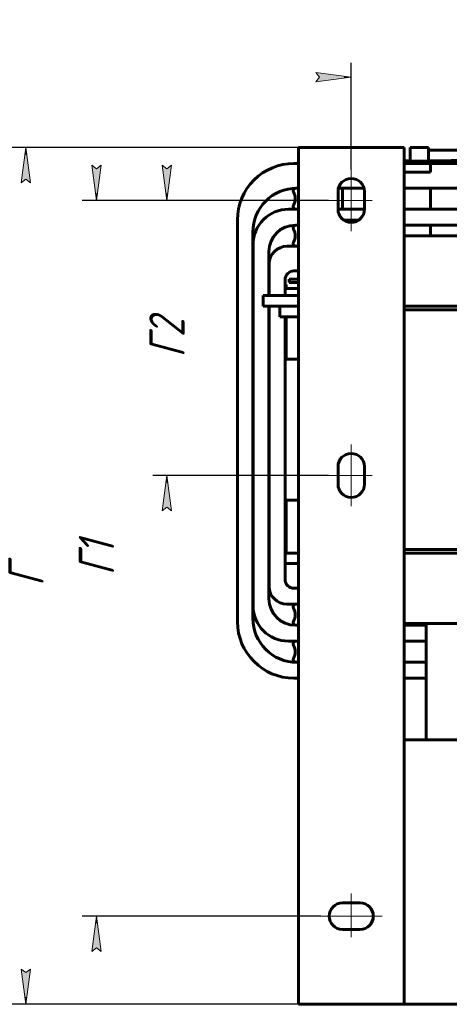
# Model space of a CAD drawing. Header units: millimetres. Extents: x 0 to 420, y 0 to 594.
# Tile 11 of 15: x 143 to 204, y 364 to 504. Entities that reach past the tile are written whole.
import ezdxf

# ---------------------------------------------------------------- set-up
doc = ezdxf.new("R2010")
doc.units = ezdxf.units.MM
for name, pattern in [('K5LT_AXLED', [19.5, 15, -1.5, 1.5, -1.5]), ('K5LT_BASIC', [0]), ('K5LT_THIN', [0])]:
    doc.linetypes.add(name, pattern=pattern)
doc.layers.add('Системный слой', color=7, linetype='Continuous')
doc.styles.add('KDIMTEXTSTYLE', font='GOST_AU.SHX', dxfattribs={"width": 0.96, "oblique": 15, "height": 5})
doc.dimstyles.new('KDIMSTYLE (0.25)', dxfattribs={"dimtxt": 5, "dimasz": 1, "dimexe": 2, "dimexo": 0, "dimgap": 1, "dimtad": 1, "dimlfac": 4, "dimtxsty": 'KDIMTEXTSTYLE', "dimsah": 1, "dimcen": 0, "dimdle": 1, "dimadec": 0, "dimazin": 0, "dimtfac": 0.667, "dimtmove": 0, "dimatfit": 3, "dimfxl": 1, "dimtvp": 1, "dimtolj": 1, "dimtzin": 0, "dimarcsym": 0})

# ---------------------------------------------------------------- blocks, each defined once
blk = doc.blocks.new('U108')
at = {"layer": 'Системный слой', "color": 150, "linetype": 'K5LT_BASIC', "lineweight": 60, "true_color": 0x0080ff}
for p, q in [((178.1167447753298, 465.7690595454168), (178.0792447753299, 465.7690595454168)), ((182.1167447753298, 465.7690595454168), (180.3667447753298, 465.7690595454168))]:
    blk.add_line(p, q, dxfattribs=at)
blk = doc.blocks.new('U115')
at = {"layer": 'Системный слой', "color": 150, "linetype": 'K5LT_BASIC', "lineweight": 60, "true_color": 0x0080ff}
for p, q in [((201.2038648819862, 483.894464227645), (201.2596012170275, 483.8945727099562)), ((201.2596012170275, 483.8945727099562), (201.2874588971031, 483.8946254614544)), ((201.2874588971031, 483.8946254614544), (201.3015017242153, 483.8946519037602)), ((201.3015017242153, 483.8946519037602), (201.3186316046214, 483.894684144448)), ((201.3186316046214, 483.894684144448), (201.3411215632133, 483.8947266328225)), ((201.3411215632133, 483.8947266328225), (201.3614828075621, 483.8947654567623)), ((201.3614828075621, 483.8947654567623), (201.3919414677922, 483.8948246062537)), ((201.3919414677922, 483.8948246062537), (201.4374843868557, 483.8949167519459)), ((201.4374843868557, 483.8949167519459), (201.505406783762, 483.8950668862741)), ((201.505406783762, 483.8950668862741), (201.555494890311, 483.8951914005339)), ((201.555494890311, 483.8951914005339), (201.5644374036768, 483.8952149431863)), ((201.5644374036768, 483.8952149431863), (201.5808830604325, 483.8952589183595)), ((201.5808830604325, 483.8952589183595), (201.6136865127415, 483.8953492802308)), ((201.6136865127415, 483.8953492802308), (201.6789259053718, 483.8955396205)), ((201.6789259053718, 483.8955396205), (201.8078061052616, 483.895958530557)), ((201.8078061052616, 483.895958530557), (201.9295385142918, 483.8964091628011)), ((201.9295385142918, 483.8964091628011), (201.9380385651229, 483.8964427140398)), ((201.9380385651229, 483.8964427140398), (201.9539830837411, 483.8965064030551)), ((201.9539830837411, 483.8965064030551), (201.9857356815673, 483.8966361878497)), ((201.9857356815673, 483.8966361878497), (202.0486832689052, 483.8969053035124)), ((202.0486832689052, 483.8969053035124), (202.1722532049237, 483.897481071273)), ((202.1722532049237, 483.897481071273), (202.2776892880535, 483.8980249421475)), ((202.2776892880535, 483.8980249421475), (202.2855952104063, 483.8980677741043)), ((202.2855952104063, 483.8980677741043), (202.300448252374, 483.8981490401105)), ((202.300448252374, 483.8981490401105), (202.3299886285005, 483.8983137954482)), ((202.3299886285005, 483.8983137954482), (202.3883938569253, 483.8986521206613)), ((202.3883938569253, 483.8986521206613), (202.5024006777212, 483.8993633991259)), ((202.5024006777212, 483.8993633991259), (202.606554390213, 483.9000771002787)), ((202.606554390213, 483.9000771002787), (202.6137281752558, 483.9001286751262)), ((202.6137281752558, 483.9001286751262), (202.6273227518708, 483.9002273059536)), ((202.6273227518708, 483.9002273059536), (202.6543119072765, 483.9004266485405)), ((202.6543119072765, 483.9004266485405), (202.7074719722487, 483.900833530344)), ((202.7074719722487, 483.900833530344), (202.8103730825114, 483.9016790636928)), ((202.8103730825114, 483.9016790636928), (202.9038386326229, 483.9025215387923)), ((202.9038386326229, 483.9025215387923), (202.9101204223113, 483.9025810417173)), ((202.9101204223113, 483.9025810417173), (202.9199184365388, 483.902674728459)), ((202.9199184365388, 483.902674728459), (202.9393601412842, 483.9028633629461)), ((202.9393601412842, 483.9028633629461), (202.9673929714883, 483.9031400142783)), ((202.9673929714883, 483.9031400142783), (202.9734954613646, 483.9032006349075)), ((202.9734954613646, 483.9032006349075), (202.9795884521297, 483.9032611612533)), ((202.9795884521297, 483.9032611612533), (202.9856817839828, 483.9033216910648)), ((202.9856817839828, 483.9033216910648), (202.9917850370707, 483.9033823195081)), ((202.9917850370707, 483.9033823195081), (202.9978891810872, 483.903442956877)), ((202.9978891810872, 483.903442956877), (203.0051300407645, 483.9035148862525)), ((203.0051300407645, 483.9035148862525), (203.011744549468, 483.9035805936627)), ((203.011744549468, 483.9035805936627), (203.0178351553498, 483.9036410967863)), ((203.0178351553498, 483.9036410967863), (203.0239259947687, 483.9037016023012)), ((203.0239259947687, 483.9037016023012), (203.0300191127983, 483.9037621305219)), ((203.0300191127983, 483.9037621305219), (203.0370704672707, 483.9038321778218)), ((203.0370704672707, 483.9038321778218), (203.0431735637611, 483.9038928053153)), ((203.0431735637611, 483.9038928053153), (203.0492744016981, 483.9039534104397)), ((203.0492744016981, 483.9039534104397), (203.0595024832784, 483.9040550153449)), ((203.0595024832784, 483.9040550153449), (203.0792585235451, 483.9042512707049)), ((203.0792585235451, 483.9042512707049), (203.0892052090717, 483.9043500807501)), ((203.0892052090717, 483.9043500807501), (203.1013234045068, 483.9044704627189)), ((203.1013234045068, 483.9044704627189), (203.1172556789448, 483.9046287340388)), ((203.1172556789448, 483.9046287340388), (203.1287431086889, 483.9047428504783)), ((203.1287431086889, 483.9047428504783), (203.1809906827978, 483.9052618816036)), ((203.1809906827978, 483.9052618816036), (203.2248838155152, 483.9056979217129)), ((203.2248838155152, 483.9056979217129), (203.3126223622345, 483.9065695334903)), ((203.3126223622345, 483.9065695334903), (203.4881044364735, 483.9083128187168)), ((203.4881044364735, 483.9083128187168), (203.6667561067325, 483.9100875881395)), ((203.6667561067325, 483.9100875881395), (203.6751067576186, 483.9101705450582)), ((203.6751067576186, 483.9101705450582), (203.6811945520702, 483.9102310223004)), ((203.6811945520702, 483.9102310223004), (203.6872826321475, 483.9102915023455)), ((203.6872826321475, 483.9102915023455), (203.6933695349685, 483.9103519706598)), ((203.6933695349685, 483.9103519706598), (203.6994541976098, 483.9104124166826)), ((203.6994541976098, 483.9104124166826), (203.7055406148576, 483.9104728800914)), ((203.7055406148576, 483.9104728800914), (203.7116290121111, 483.9105333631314)), ((203.7116290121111, 483.9105333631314), (203.7177178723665, 483.9105938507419)), ((203.7177178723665, 483.9105938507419), (203.7238056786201, 483.9106543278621)), ((203.7238056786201, 483.9106543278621), (203.7298911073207, 483.9107147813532)), ((203.7298911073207, 483.9107147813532), (203.7359785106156, 483.9107752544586)), ((203.7359785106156, 483.9107752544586), (203.7420674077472, 483.910835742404)), ((203.7420674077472, 483.910835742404), (203.7481539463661, 483.9108962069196)), ((203.7481539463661, 483.9108962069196), (203.7542396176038, 483.9109566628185)), ((203.7542396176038, 483.9109566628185), (203.760834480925, 483.9110221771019)), ((203.760834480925, 483.9110221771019), (203.7669233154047, 483.9110826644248)), ((203.7669233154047, 483.9110826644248), (203.776101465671, 483.9111738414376)), ((203.776101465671, 483.9111738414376), (203.7821887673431, 483.9112343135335)), ((203.7821887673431, 483.9112343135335), (203.7882739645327, 483.9112947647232)), ((203.7882739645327, 483.9112947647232), (203.7943593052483, 483.9113552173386)), ((203.7943593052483, 483.9113552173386), (203.8025234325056, 483.9114363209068)), ((203.8025234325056, 483.9114363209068), (203.8158367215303, 483.9115685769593)), ((203.8158367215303, 483.9115685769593), (203.845485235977, 483.9118631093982)), ((203.845485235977, 483.9118631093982), (203.9047595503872, 483.9124519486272)), ((203.9047595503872, 483.9124519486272), (203.9458077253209, 483.9128597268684)), ((203.9458077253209, 483.9128597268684), (204.0279063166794, 483.9136753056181)), ((204.0279063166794, 483.9136753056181), (204.1920196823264, 483.9153056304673)), ((204.1920196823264, 483.9153056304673), (204.3340257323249, 483.9167163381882)), ((204.3340257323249, 483.9167163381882), (204.3863941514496, 483.9172365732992)), ((204.3863941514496, 483.9172365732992), (204.3931212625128, 483.91730340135)), ((204.3931212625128, 483.91730340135), (204.3992037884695, 483.9173638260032)), ((204.3992037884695, 483.9173638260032), (204.407171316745, 483.9174429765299)), ((204.407171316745, 483.9174429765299), (204.4216816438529, 483.9175871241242)), ((204.4216816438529, 483.9175871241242), (204.4521179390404, 483.9178894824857)), ((204.4521179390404, 483.9178894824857), (204.4741909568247, 483.9181087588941)), ((204.4741909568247, 483.9181087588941), (204.4802711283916, 483.9181691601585)), ((204.4802711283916, 483.9181691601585), (204.4863489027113, 483.9182295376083)), ((204.4863489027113, 483.9182295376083), (204.4924280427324, 483.9182899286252)), ((204.4924280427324, 483.9182899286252), (204.4985092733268, 483.9183503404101)), ((204.4985092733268, 483.9183503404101), (204.5045872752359, 483.9184107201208)), ((204.5045872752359, 483.9184107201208), (204.51066527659, 483.918471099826)), ((204.51066527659, 483.918471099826), (204.5167465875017, 483.9185315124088)), ((204.5167465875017, 483.9185315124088), (204.5228269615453, 483.9185919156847)), ((204.5228269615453, 483.9185919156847), (204.5297581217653, 483.9186607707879)), ((204.5297581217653, 483.9186607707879), (204.535835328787, 483.9187211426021)), ((204.535835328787, 483.9187211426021), (204.5436124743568, 483.9187984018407)), ((204.5436124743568, 483.9187984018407), (204.5496912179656, 483.9188587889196)), ((204.5496912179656, 483.9188587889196), (204.5570152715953, 483.9189315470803)), ((204.5570152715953, 483.9189315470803), (204.5630967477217, 483.9189919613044)), ((204.5630967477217, 483.9189919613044), (204.5708217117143, 483.919068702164)), ((204.5708217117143, 483.919068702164), (204.5854011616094, 483.9192135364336)), ((204.5854011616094, 483.9192135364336), (204.6033127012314, 483.9193914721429)), ((204.6033127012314, 483.9193914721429), (204.6324907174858, 483.9196813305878)), ((204.6324907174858, 483.9196813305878), (204.7030389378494, 483.9203821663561)), ((204.7030389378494, 483.9203821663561), (204.7682202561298, 483.9210296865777)), ((204.7682202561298, 483.9210296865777), (204.8986564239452, 483.9223254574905)), ((204.8986564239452, 483.9223254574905), (205.1420817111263, 483.9247436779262)), ((205.1420817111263, 483.9247436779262), (205.1481642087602, 483.9248041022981)), ((205.1481642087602, 483.9248041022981), (205.1542455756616, 483.9248645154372)), ((205.1542455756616, 483.9248645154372), (205.1603284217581, 483.9249249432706)), ((205.1603284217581, 483.9249249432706), (205.1664124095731, 483.9249853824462)), ((205.1664124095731, 483.9249853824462), (205.1730456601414, 483.9250512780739)), ((205.1730456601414, 483.9250512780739), (205.186310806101, 483.9251830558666)), ((205.186310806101, 483.9251830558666), (205.2128397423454, 483.9254465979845)), ((205.2128397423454, 483.9254465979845), (205.2390032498, 483.9257065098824)), ((205.2390032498, 483.9257065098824), (205.2532987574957, 483.9258485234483)), ((205.2532987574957, 483.9258485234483), (205.2593837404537, 483.9259089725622)), ((205.2593837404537, 483.9259089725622), (205.265468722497, 483.9259694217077)), ((205.265468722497, 483.9259694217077), (205.2720985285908, 483.9260352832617)), ((205.2720985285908, 483.9260352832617), (205.2781841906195, 483.9260957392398)), ((205.2781841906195, 483.9260957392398), (205.2842703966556, 483.9261562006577)), ((205.2842703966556, 483.9261562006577), (205.291143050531, 483.9262244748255)), ((205.291143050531, 483.9262244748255), (205.3048888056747, 483.9263610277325)), ((205.3048888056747, 483.9263610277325), (205.3323858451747, 483.9266341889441)), ((205.3323858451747, 483.9266341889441), (205.3873951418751, 483.9271806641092)), ((205.3873951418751, 483.9271806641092), (205.4974796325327, 483.9282742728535)), ((205.4974796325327, 483.9282742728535), (205.7178378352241, 483.9304633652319)), ((205.7178378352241, 483.9304633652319), (205.8714121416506, 483.9319889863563)), ((205.8714121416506, 483.9319889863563), (205.8788458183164, 483.9320628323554)), ((205.8788458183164, 483.9320628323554), (205.884951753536, 483.9321234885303)), ((205.884951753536, 483.9321234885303), (205.891058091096, 483.9321841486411)), ((205.891058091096, 483.9321841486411), (205.8971598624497, 483.9322447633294)), ((205.8971598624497, 483.9322447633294), (205.9032544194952, 483.9323053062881)), ((205.9032544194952, 483.9323053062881), (205.9093509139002, 483.9323658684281)), ((205.9093509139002, 483.9323658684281), (205.9190652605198, 483.9324623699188)), ((205.9190652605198, 483.9324623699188), (205.9356309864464, 483.9326269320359)), ((205.9356309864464, 483.9326269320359), (205.9439900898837, 483.9327099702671)), ((205.9439900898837, 483.9327099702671), (205.954135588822, 483.9328107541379)), ((205.954135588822, 483.9328107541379), (205.9694268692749, 483.9329626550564)), ((205.9694268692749, 483.9329626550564), (205.9804331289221, 483.9330719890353)), ((205.9804331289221, 483.9330719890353), (205.9968884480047, 483.9332354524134)), ((205.9968884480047, 483.9332354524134), (206.0029810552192, 483.933295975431)), ((206.0029810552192, 483.933295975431), (206.0090713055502, 483.9333564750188)), ((206.0090713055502, 483.9333564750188), (206.0151665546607, 483.9334169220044)), ((206.0151665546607, 483.9334169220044), (206.0212753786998, 483.9334772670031)), ((206.0212753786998, 483.9334772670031), (206.0278775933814, 483.9335420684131)), ((206.0278775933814, 483.9335420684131), (206.0340290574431, 483.9336020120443)), ((206.0340290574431, 483.9336020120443), (206.0408723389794, 483.933668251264)), ((206.0408723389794, 483.933668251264), (206.0519984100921, 483.9337749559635)), ((206.0519984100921, 483.9337749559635), (206.0582397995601, 483.9338342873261)), ((206.0582397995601, 483.9338342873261), (206.0644994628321, 483.9338934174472)), ((206.0644994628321, 483.9338934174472), (206.0760331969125, 483.934001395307)), ((206.0760331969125, 483.934001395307), (206.0993168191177, 483.9342156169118)), ((206.0993168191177, 483.9342156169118), (206.1087659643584, 483.9343011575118)), ((206.1087659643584, 483.9343011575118), (206.1152009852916, 483.934358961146)), ((206.1152009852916, 483.934358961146), (206.1234885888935, 483.9344328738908)), ((206.1234885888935, 483.9344328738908), (206.1401651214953, 483.9345798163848)), ((206.1401651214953, 483.9345798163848), (206.1739247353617, 483.9348701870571)), ((206.1739247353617, 483.9348701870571), (206.2261669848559, 483.9353017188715)), ((206.2261669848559, 483.9353017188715), (206.2329686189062, 483.9353563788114)), ((206.2329686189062, 483.9353563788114), (206.2431076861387, 483.9354372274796)), ((206.2431076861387, 483.9354372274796), (206.2635192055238, 483.9355977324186)), ((206.2635192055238, 483.9355977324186), (206.3048668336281, 483.9359139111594)), ((206.3048668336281, 483.9359139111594), (206.3895888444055, 483.9365264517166)), ((206.3895888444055, 483.9365264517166), (206.4299557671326, 483.9368026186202)), ((206.4299557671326, 483.9368026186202), (206.4373052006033, 483.9368518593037)), ((206.4373052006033, 483.9368518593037), (206.4502315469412, 483.93693770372)), ((206.4502315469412, 483.93693770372), (206.4762493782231, 483.9371075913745)), ((206.4762493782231, 483.9371075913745), (206.5289339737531, 483.9374400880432)), ((206.5289339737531, 483.9374400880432), (206.6368059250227, 483.9380753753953)), ((206.6368059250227, 483.9380753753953), (206.7715159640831, 483.9387893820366)), ((206.7715159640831, 483.9387893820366), (206.7795929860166, 483.9388295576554)), ((206.7795929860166, 483.9388295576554), (206.7949681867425, 483.9389052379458)), ((206.7949681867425, 483.9389052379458), (206.8258802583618, 483.9390542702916)), ((206.8258802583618, 483.9390542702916), (206.8883333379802, 483.9393429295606)), ((206.8883333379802, 483.9393429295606), (207.015613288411, 483.9398818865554)), ((207.015613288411, 483.9398818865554), (207.1312924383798, 483.940317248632)), ((207.1312924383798, 483.940317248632), (207.139938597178, 483.9403477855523)), ((207.139938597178, 483.9403477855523), (207.1562405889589, 483.9404046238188)), ((207.1562405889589, 483.9404046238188), (207.1889599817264, 483.940515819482)), ((207.1889599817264, 483.940515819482), (207.2548454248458, 483.9407282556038)), ((207.2548454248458, 483.9407282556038), (207.3882831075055, 483.9411130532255)), ((207.3882831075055, 483.9411130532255), (207.5051424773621, 483.9414020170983)), ((207.5051424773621, 483.9414020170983), (207.5141857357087, 483.9414225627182)), ((207.5141857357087, 483.9414225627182), (207.5312398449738, 483.9414606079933)), ((207.5312398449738, 483.9414606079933), (207.5654241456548, 483.9415341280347)), ((207.5654241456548, 483.9415341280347), (207.6340778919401, 483.9416708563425)), ((207.6340778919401, 483.9416708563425), (207.7723724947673, 483.9419028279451)), ((207.7723724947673, 483.9419028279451), (207.8936743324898, 483.9420594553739)), ((207.8936743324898, 483.9420594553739), (207.9029414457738, 483.942069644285)), ((207.9029414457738, 483.942069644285), (207.9191850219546, 483.9420868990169)), ((207.9191850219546, 483.9420868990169), (207.951697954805, 483.942119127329)), ((207.951697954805, 483.942119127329), (208.0168157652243, 483.9421744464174)), ((208.0168157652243, 483.9421744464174), (208.143945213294, 483.9422471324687)), ((208.143945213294, 483.9422471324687), (208.1532664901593, 483.9422506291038)), ((208.1532664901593, 483.9422506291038), (208.1671285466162, 483.9422553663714)), ((208.1671285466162, 483.9422553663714), (208.1948585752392, 483.9422631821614)), ((208.1948585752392, 483.9422631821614), (208.2503360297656, 483.9422721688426)), ((208.2503360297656, 483.9422721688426), (208.3613180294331, 483.9422733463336)), ((208.3613180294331, 483.9422733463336), (208.5833454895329, 483.9422733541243)), ((208.5833454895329, 483.9422733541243), (209.027579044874, 483.942273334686)), ((209.027579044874, 483.942273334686), (209.9151623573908, 483.9422733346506)), ((209.9151623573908, 483.9422733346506), (211.6905795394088, 483.9422733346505)), ((211.6905795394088, 483.9422733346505), (215.2415745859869, 483.9422733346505)), ((215.2415745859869, 483.9422733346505), (222.3435380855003, 483.9422733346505)), ((222.3435380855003, 483.9422733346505), (236.5474650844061, 483.9422733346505)), ((236.5474650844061, 483.9422733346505), (264.9553190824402, 483.9422733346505)), ((264.9553190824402, 483.9422733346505), (292.2417448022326, 483.9422733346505)), ((307.9096347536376, 480.0015212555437), (307.9096347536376, 479.8782399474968)), ((307.9096347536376, 479.3990545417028), (307.9096347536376, 477.6390645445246)), ((307.9096347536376, 477.1598791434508), (307.9096347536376, 477.0190595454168)), ((307.9096347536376, 474.7603528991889), (307.9096347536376, 474.6282399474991)), ((307.9096347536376, 474.1490545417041), (307.9096347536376, 472.3890645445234)), ((307.9096347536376, 471.9098791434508), (307.9096347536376, 471.7690595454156)), ((307.9096347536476, 468.2683235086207), (307.9096347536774, 464.7690595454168)), ((307.9096347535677, 455.7690595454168), (307.9096347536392, 435.7690595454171)), ((307.909634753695, 428.2690595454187), (307.9096347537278, 423.2697955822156)), ((307.9096347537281, 421.0190595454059), (307.9096347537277, 420.8782399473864)), ((307.9096347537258, 420.3990545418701), (307.9096347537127, 418.6390645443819)), ((307.9096347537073, 418.159879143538), (307.9096347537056, 418.0277661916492)), ((307.9096347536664, 415.7690595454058), (307.9096347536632, 415.628239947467)), ((307.9096347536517, 415.1490545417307), (307.9096347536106, 413.389064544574)), ((307.9096347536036, 412.9098791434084), (307.9096347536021, 412.7865978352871)), ((307.9096347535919, 410.519174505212), (307.9096347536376, 390.0033457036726))]:
    blk.add_line(p, q, dxfattribs=at)
blk = doc.blocks.new('U118')
at = {"layer": 'Системный слой', "color": 150, "linetype": 'K5LT_BASIC', "lineweight": 60, "true_color": 0x0080ff}
for p, q in [((197.2417447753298, 462.7690595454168), (213.4917447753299, 462.7690595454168)), ((225.9917447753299, 462.7690595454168), (263.4917447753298, 462.7690595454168)), ((275.9917447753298, 462.7690595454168), (292.2417447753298, 462.7690595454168))]:
    blk.add_line(p, q, dxfattribs=at)
blk = doc.blocks.new('U119')
at = {"layer": 'Системный слой', "color": 150, "linetype": 'K5LT_BASIC', "lineweight": 60, "true_color": 0x0080ff}
for p, q in [((197.2417447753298, 428.7690595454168), (213.4917447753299, 428.7690595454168)), ((225.9917447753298, 428.7690595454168), (263.4917447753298, 428.7690595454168)), ((275.9917447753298, 428.7690595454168), (292.2417447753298, 428.7690595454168))]:
    blk.add_line(p, q, dxfattribs=at)
blk = doc.blocks.new('U129')
at = {"layer": 'Системный слой', "color": 150, "linetype": 'K5LT_BASIC', "lineweight": 60, "true_color": 0x0080ff}
for p, q in [((178.0792447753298, 428.2690595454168), (178.1167447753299, 428.2690595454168)), ((180.3667447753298, 428.2690595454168), (180.4917447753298, 428.2690595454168)), ((311.3759927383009, 428.2690595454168), (311.4042447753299, 428.2690595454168))]:
    blk.add_line(p, q, dxfattribs=at)
blk = doc.blocks.new('U130')
at = {"layer": 'Системный слой', "color": 150, "linetype": 'K5LT_BASIC', "lineweight": 60, "true_color": 0x0080ff}
for p, q in [((178.0792447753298, 426.7690595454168), (178.1167447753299, 426.7690595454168)), ((180.3667447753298, 426.7690595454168), (182.2417447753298, 426.7690595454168)), ((307.2417447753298, 426.7690595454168), (307.9096347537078, 426.7690595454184)), ((311.3759927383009, 426.7690595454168), (311.4042447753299, 426.7690595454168))]:
    blk.add_line(p, q, dxfattribs=at)
blk = doc.blocks.new('U131')
at = {"layer": 'Системный слой', "color": 150, "linetype": 'K5LT_BASIC', "lineweight": 60, "true_color": 0x0080ff}
for p, q in [((213.4917447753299, 418.2690595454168), (197.2417447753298, 418.2690595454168)), ((263.4917447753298, 418.2690595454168), (225.9917447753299, 418.2690595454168)), ((292.2417447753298, 418.2690595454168), (275.9917447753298, 418.2690595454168))]:
    blk.add_line(p, q, dxfattribs=at)
blk = doc.blocks.new('U143')
at = {"layer": 'Системный слой', "color": 150, "linetype": 'K5LT_BASIC', "lineweight": 60, "true_color": 0x0080ff}
for p, q in [((200.9917447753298, 477.0190595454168), (200.9917447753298, 480.0190595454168)), ((200.9917447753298, 473.2690595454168), (200.9917447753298, 474.7690595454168))]:
    blk.add_line(p, q, dxfattribs=at)
blk = doc.blocks.new('U144')
at = {"layer": 'Системный слой', "color": 150, "linetype": 'K5LT_BASIC', "lineweight": 60, "true_color": 0x0080ff}
for p, q in [((178.1167447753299, 464.7690595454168), (178.1167447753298, 469.2690595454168)), ((178.1167447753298, 423.5190595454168), (178.1167447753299, 463.2690595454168))]:
    blk.add_line(p, q, dxfattribs=at)
blk = doc.blocks.new('U145')
at = {"layer": 'Системный слой', "color": 150, "linetype": 'K5LT_BASIC', "lineweight": 60, "true_color": 0x0080ff}
for p, q in [((180.3667447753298, 464.7690595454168), (180.3667447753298, 467.0190595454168)), ((180.3667447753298, 424.5190595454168), (180.3667447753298, 461.7690595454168))]:
    blk.add_line(p, q, dxfattribs=at)
blk = doc.blocks.new('U146')
at = {"layer": 'Системный слой', "color": 150, "linetype": 'K5LT_BASIC', "lineweight": 60, "true_color": 0x0080ff}
for p, q in [((182.0417447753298, 480.0190595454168), (182.2417447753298, 480.0190595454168)), ((187.9346407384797, 480.0190595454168), (191.54884881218, 480.0190595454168)), ((197.2417447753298, 480.0190595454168), (207.4417447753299, 480.0190595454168))]:
    blk.add_line(p, q, dxfattribs=at)
blk = doc.blocks.new('U147')
at = {"layer": 'Системный слой', "color": 150, "linetype": 'K5LT_BASIC', "lineweight": 60, "true_color": 0x0080ff}
for p, q in [((182.2417447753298, 410.5190595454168), (181.6167447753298, 410.5190595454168)), ((200.3667447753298, 410.5190595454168), (197.2417447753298, 410.5190595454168))]:
    blk.add_line(p, q, dxfattribs=at)
blk = doc.blocks.new('U148')
at = {"layer": 'Системный слой', "color": 150, "linetype": 'K5LT_BASIC', "lineweight": 60, "true_color": 0x0080ff}
for p, q in [((182.2417447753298, 412.7690595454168), (182.0417447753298, 412.7690595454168)), ((200.3667447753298, 412.7690595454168), (197.2417447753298, 412.7690595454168))]:
    blk.add_line(p, q, dxfattribs=at)
blk = doc.blocks.new('U149')
at = {"layer": 'Системный слой', "color": 150, "linetype": 'K5LT_BASIC', "lineweight": 60, "true_color": 0x0080ff}
for p, q in [((181.6167447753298, 483.5190595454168), (182.2417447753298, 483.5190595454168)), ((200.9917447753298, 483.5190595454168), (207.8667447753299, 483.5190595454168))]:
    blk.add_line(p, q, dxfattribs=at)
blk = doc.blocks.new('U150')
at = {"layer": 'Системный слой', "color": 150, "linetype": 'K5LT_BASIC', "lineweight": 60, "true_color": 0x0080ff}
for p, q in [((181.8292447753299, 474.7690595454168), (182.2417447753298, 474.7690595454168)), ((197.2417447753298, 474.7690595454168), (207.6542447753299, 474.7690595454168))]:
    blk.add_line(p, q, dxfattribs=at)
blk = doc.blocks.new('U151')
at = {"layer": 'Системный слой', "color": 150, "linetype": 'K5LT_BASIC', "lineweight": 60, "true_color": 0x0080ff}
for p, q in [((182.2417447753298, 418.0190595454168), (181.8292447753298, 418.0190595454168)), ((200.3667447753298, 418.0190595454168), (197.2417447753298, 418.0190595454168))]:
    blk.add_line(p, q, dxfattribs=at)
blk = doc.blocks.new('U152')
at = {"layer": 'Системный слой', "color": 150, "linetype": 'K5LT_BASIC', "lineweight": 60, "true_color": 0x0080ff}
for p, q in [((178.0792447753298, 464.7690595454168), (178.0792447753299, 471.0190595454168)), ((178.0792447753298, 421.7690595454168), (178.0792447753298, 463.2690595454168))]:
    blk.add_line(p, q, dxfattribs=at)
blk = doc.blocks.new('U153')
at = {"layer": 'Системный слой', "color": 150, "linetype": 'K5LT_BASIC', "lineweight": 60, "true_color": 0x0080ff}
for p, q in [((182.2417447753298, 415.7690595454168), (180.8292447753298, 415.7690595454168)), ((200.3667447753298, 415.7690595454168), (197.2417447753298, 415.7690595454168)), ((208.6542447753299, 415.7690595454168), (207.8667447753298, 415.7690595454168))]:
    blk.add_line(p, q, dxfattribs=at)
blk = doc.blocks.new('U154')
at = {"layer": 'Системный слой', "color": 150, "linetype": 'K5LT_BASIC', "lineweight": 60, "true_color": 0x0080ff}
for p, q in [((180.8292447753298, 477.0190595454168), (182.2417447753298, 477.0190595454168)), ((187.8667447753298, 477.0190595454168), (191.6167447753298, 477.0190595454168)), ((197.2417447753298, 477.0190595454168), (208.6542447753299, 477.0190595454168))]:
    blk.add_line(p, q, dxfattribs=at)
blk = doc.blocks.new('U156')
at = {"layer": 'Системный слой', "color": 150, "linetype": 'K5LT_BASIC', "lineweight": 60, "true_color": 0x0080ff}
for p, q in [((197.2417447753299, 473.2690595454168), (213.4917447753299, 473.2690595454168)), ((225.9917447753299, 473.2690595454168), (263.4917447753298, 473.2690595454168)), ((275.9917447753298, 473.2690595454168), (292.2417447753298, 473.2690595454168))]:
    blk.add_line(p, q, dxfattribs=at)
blk = doc.blocks.new('KDIMARROW_01')
at = {"layer": 'Системный слой'}
blk.add_hatch(color=0, dxfattribs=at).paths.add_polyline_path([(-5, -0.6582624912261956), (0, 0), (-5, 0.658262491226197), (-4.5, 5.51091059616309e-16)])
at = {"layer": 'Системный слой', "color": 0, "linetype": 'K5LT_THIN', "lineweight": 18}
for p, q in [((-4.5, 5.51091059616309e-16), (-5, 0.658262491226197)), ((-5, 0.658262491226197), (0, 0)), ((0, 0), (-5, -0.6582624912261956)), ((-5, -0.6582624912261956), (-4.5, 5.51091059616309e-16)), ((0, 0), (-1, 0))]:
    blk.add_line(p, q, dxfattribs=at)

msp = doc.modelspace()

# ---------------------------------------------------------------- linework, layer by layer
at = {"layer": 'Системный слой', "color": 150, "linetype": 'K5LT_BASIC', "lineweight": 60, "true_color": 0x0080ff}
for p, q in [((197.2417447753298, 485.7690595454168), (182.2417447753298, 485.7690595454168)), ((182.2417447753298, 364.2690595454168), (182.2417447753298, 485.7690595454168)), ((197.2417447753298, 364.2690595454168), (197.2417447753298, 485.7690595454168)), ((198.0788648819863, 483.8285842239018), (198.0788648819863, 485.7690595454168)), ((198.0788648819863, 485.7690595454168), (200.7038648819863, 485.7690595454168)), ((200.7038648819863, 483.8285842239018), (200.7038648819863, 485.7690595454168)), ((200.7038648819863, 485.394060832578), (200.7211084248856, 485.3940627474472)), ((197.2417447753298, 483.8690595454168), (198.0788648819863, 483.8690595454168)), ((197.2417447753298, 483.5190595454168), (200.9917447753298, 483.5190595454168)), ((198.0788648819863, 483.8285842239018), (200.7038648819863, 483.8285842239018)), ((198.0788648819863, 483.8285842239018), (198.0788648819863, 483.5190595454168)), ((200.7038648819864, 483.8940608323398), (201.2038648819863, 483.8940595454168)), ((200.7038648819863, 483.8285842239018), (200.7038648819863, 483.5190595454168)), ((200.9917447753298, 483.5190595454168), (200.9917447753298, 482.2690595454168)), ((201.2038648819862, 483.894464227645), (201.2038648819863, 483.8940595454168)), ((197.2417447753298, 482.2690595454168), (200.9917447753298, 482.2690595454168)), ((181.8667447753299, 480.0190595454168), (182.2417447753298, 480.0190595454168)), ((187.8667447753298, 479.5190595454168), (187.8667447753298, 477.0190595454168)), ((188.4917447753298, 477.0190595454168), (188.4917447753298, 480.0190595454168)), ((191.6167447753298, 477.0190595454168), (191.6167447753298, 479.5190595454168)), ((182.2417447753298, 477.0190595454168), (181.8667447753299, 477.0190595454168)), ((173.6167447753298, 418.5190595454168), (173.6167447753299, 475.5190595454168)), ((181.8667447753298, 474.7690595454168), (182.2417447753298, 474.7690595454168)), ((190.8174801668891, 475.4833452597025), (188.6660093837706, 475.4833452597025)), ((175.7917447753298, 419.0190595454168), (175.7917447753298, 473.7690595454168)), ((175.8292447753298, 420.7690595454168), (175.8292447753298, 472.0190595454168)), ((180.6167447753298, 471.7690595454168), (182.2417447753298, 471.7690595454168)), ((182.2417447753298, 471.7690595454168), (181.8667447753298, 471.7690595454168)), ((175.7917447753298, 468.2052279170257), (175.8292447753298, 468.2053894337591)), ((178.1167447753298, 468.4065595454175), (178.0792447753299, 468.4065595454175)), ((181.6167447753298, 468.2690595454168), (182.2417447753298, 468.2690595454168)), ((175.8292447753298, 467.4696893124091), (175.7917447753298, 467.4696893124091)), ((178.0792447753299, 467.0972806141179), (178.1167447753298, 467.0972806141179)), ((178.1167447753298, 466.6144748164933), (178.0792447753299, 466.6144748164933)), ((180.9366475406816, 466.6144748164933), (180.9366475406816, 467.0972806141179)), ((180.9366475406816, 467.0972806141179), (182.2417447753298, 467.0972806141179)), ((182.2417447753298, 466.6144748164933), (180.9366475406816, 466.6144748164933)), ((180.3667447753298, 466.331698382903), (180.4995170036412, 466.331698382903)), ((180.3667447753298, 465.7691983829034), (180.4995170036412, 465.7691983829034)), ((180.4995170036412, 465.7691983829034), (180.4995170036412, 466.331698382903)), ((182.2417447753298, 465.7690595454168), (182.1167447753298, 465.7690595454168)), ((175.7917447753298, 464.7690595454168), (175.8292447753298, 464.7690595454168)), ((177.2417447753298, 464.7690595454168), (177.9917447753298, 464.7690595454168)), ((177.2417447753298, 463.2690595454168), (177.2417447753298, 464.7690595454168)), ((177.9917447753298, 464.7690595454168), (182.2417447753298, 464.7690595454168)), ((175.8292447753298, 463.2690595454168), (175.7917447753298, 463.2690595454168)), ((177.9917447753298, 463.2690595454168), (177.2417447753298, 463.2690595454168)), ((177.9917447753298, 463.2690595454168), (182.2417447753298, 463.2690595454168)), ((179.6167447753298, 461.7690595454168), (179.6167447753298, 463.2690595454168)), ((197.2417447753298, 463.2690595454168), (205.9917447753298, 463.2690595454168)), ((197.2417447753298, 462.7690595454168), (205.9917447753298, 462.7690595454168)), ((182.2417447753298, 461.7690595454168), (179.6167447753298, 461.7690595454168)), ((180.4917447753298, 455.7690595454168), (180.4917447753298, 461.7690595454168)), ((182.2417447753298, 455.7690595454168), (180.4917447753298, 455.7690595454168)), ((187.8667447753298, 440.5190595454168), (187.8667447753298, 438.0190595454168)), ((191.6167447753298, 438.0190595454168), (191.6167447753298, 440.5190595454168)), ((180.4917447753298, 428.2690595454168), (180.4917447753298, 435.7690595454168)), ((180.4917447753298, 435.7690595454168), (182.2417447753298, 435.7690595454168)), ((197.2417447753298, 428.7690595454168), (205.9917447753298, 428.7690595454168)), ((175.7917447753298, 428.2690595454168), (175.8292447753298, 428.2690595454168)), ((182.2417447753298, 428.2690595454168), (180.4917447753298, 428.2690595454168)), ((197.2417447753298, 428.2690595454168), (205.9917447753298, 428.2690595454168)), ((175.8292447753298, 426.7690595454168), (175.7917447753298, 426.7690595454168)), ((182.2417447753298, 423.2690595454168), (181.6167447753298, 423.2690595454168)), ((182.2417447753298, 421.0190595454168), (180.6167447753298, 421.0190595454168)), ((181.8667447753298, 421.0190595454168), (182.2417447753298, 421.0190595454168)), ((182.2417447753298, 418.0190595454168), (181.8667447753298, 418.0190595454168)), ((200.3667447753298, 403.019059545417), (200.3667447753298, 418.2690595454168)), ((181.8667447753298, 415.7690595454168), (182.2417447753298, 415.7690595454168)), ((182.2417447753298, 412.7690595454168), (181.8667447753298, 412.7690595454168)), ((200.3667447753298, 401.769059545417), (200.3667447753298, 403.019059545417)), ((197.2417447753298, 401.7690595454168), (292.2417447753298, 401.7690595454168)), ((190.9917447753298, 378.6440595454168), (188.4917447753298, 378.6440595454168)), ((188.4917447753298, 374.8940595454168), (190.9917447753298, 374.8940595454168)), ((197.2417447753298, 364.2690595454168), (182.2417447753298, 364.2690595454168)), ((292.2417447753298, 364.2690595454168), (197.2417447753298, 364.2690595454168))]:
    msp.add_line(p, q, dxfattribs=at)
at = {"layer": 'Системный слой', "color": 30, "linetype": 'K5LT_AXLED', "lineweight": 18, "true_color": 0xff8000}
for p, q in [((189.7417447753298, 473.9315053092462), (189.7417447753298, 482.6652389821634)), ((186.5052743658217, 478.2690595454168), (192.7249497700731, 478.2690595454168)), ((189.7417447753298, 434.9315053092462), (189.7417447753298, 443.6652389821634)), ((186.5052743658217, 439.2690595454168), (192.7249497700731, 439.2690595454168)), ((189.7417447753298, 380.0055299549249), (189.7417447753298, 373.7858545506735)), ((185.4041905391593, 376.7690595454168), (194.1379242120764, 376.7690595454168))]:
    msp.add_line(p, q, dxfattribs=at)
at = {"layer": 'Системный слой', "color": 150, "linetype": 'K5LT_BASIC', "lineweight": 60, "true_color": 0x0080ff}
for centre, radius, start, end in [((181.6167447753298, 475.5190595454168), 8, 89.99999999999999, 180), ((189.7417447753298, 479.5190595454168), 1.875000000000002, 0, 180), ((182.0417447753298, 473.7690595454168), 6.249999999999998, 90.00000000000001, 180), ((181.8667447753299, 479.6440595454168), 0.3750000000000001, 90, 209.9999999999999), ((179.9181876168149, 478.5190595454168), 1.875, 329.9999999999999, 29.99999999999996), ((181.8667447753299, 477.3940595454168), 0.375, 150, 270), ((180.8292447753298, 472.0190595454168), 5.000000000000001, 89.99999999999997, 180), ((189.7417447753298, 477.0190595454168), 1.875000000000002, 180, 0), ((181.8292447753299, 471.0190595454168), 3.75, 90, 180), ((181.8667447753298, 474.3940595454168), 0.3750000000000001, 90, 209.9999999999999), ((179.9181876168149, 473.2690595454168), 1.875, 329.9999999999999, 29.99999999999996), ((181.8667447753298, 472.1440595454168), 0.375, 150, 270), ((180.6167447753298, 469.2690595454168), 2.5, 90.00000000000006, 180), ((181.6167447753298, 467.0190595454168), 1.249999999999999, 90, 180), ((175.6842835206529, 467.1936350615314), 0.2499999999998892, 295.4577250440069, 305.439642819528), ((189.7417447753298, 440.5190595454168), 1.874999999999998, 0, 179.9999999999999), ((189.7417447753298, 438.0190595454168), 1.874999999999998, 180, 0), ((181.6167447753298, 424.5190595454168), 1.249999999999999, 180, 270), ((180.6167447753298, 423.5190595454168), 2.499999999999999, 180, 270), ((181.8292447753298, 421.7690595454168), 3.749999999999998, 180.0000000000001, 270), ((180.8292447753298, 420.7690595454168), 5.000000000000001, 180, 270), ((181.8667447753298, 420.6440595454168), 0.3750000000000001, 90, 209.9999999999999), ((179.9181876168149, 419.5190595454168), 1.875, 329.9999999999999, 29.99999999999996), ((182.0417447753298, 419.0190595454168), 6.25, 180, 270), ((181.6167447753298, 418.5190595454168), 7.999999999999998, 180, 270), ((181.8667447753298, 418.3940595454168), 0.375, 150, 270), ((181.8667447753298, 415.3940595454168), 0.3750000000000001, 90, 209.9999999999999), ((179.9181876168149, 414.2690595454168), 1.875, 329.9999999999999, 29.99999999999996), ((181.8667447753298, 413.1440595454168), 0.375, 150, 270), ((188.4917447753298, 376.7690595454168), 1.875000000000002, 89.99999999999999, 270), ((190.9917447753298, 376.7690595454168), 1.875000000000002, 270, 90)]:
    msp.add_arc(centre, radius, start, end, dxfattribs=at)
msp.add_open_spline([(200.7211084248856, 485.3940627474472), (200.7317309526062, 485.3940641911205), (200.7423527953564, 485.3940661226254), (200.7730338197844, 485.3940731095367), (200.7930893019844, 485.3940794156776), (200.8532260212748, 485.3941035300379), (200.8932756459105, 485.3941265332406), (200.9373446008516, 485.3941594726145), (200.9414344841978, 485.3941626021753), (200.9724322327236, 485.394186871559), (200.9993068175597, 485.3942110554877), (201.0328459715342, 485.3942451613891), (201.0395510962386, 485.3942521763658), (201.0529556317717, 485.3942665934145), (201.0596550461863, 485.3942739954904), (201.0729112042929, 485.3942890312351), (201.0794680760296, 485.3942966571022), (201.099129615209, 485.394320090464), (201.1122252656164, 485.3943364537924), (201.1515633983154, 485.3943878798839), (201.177766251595, 485.3944251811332), (201.2561492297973, 485.394545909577), (201.3081458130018, 485.3946382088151), (201.4631227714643, 485.3949501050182), (201.5651328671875, 485.3952047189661), (201.7877639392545, 485.3958722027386), (201.9075453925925, 485.3963080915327), (202.138412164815, 485.3973064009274), (202.2495286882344, 485.3978670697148), (202.4638099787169, 485.3991136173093), (202.5668573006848, 485.3998009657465), (202.7237949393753, 485.4009961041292), (202.7812956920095, 485.4014706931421), (202.8640426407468, 485.4022108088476), (202.891047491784, 485.4024623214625), (202.9240889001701, 485.4027828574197), (202.9306431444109, 485.4028470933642), (202.9437125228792, 485.4029765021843), (202.9502633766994, 485.4030417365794), (202.9660356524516, 485.4031984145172), (202.9753308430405, 485.4032907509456), (203.00311793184, 485.4035667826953), (203.0216952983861, 485.4037513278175), (203.0675992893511, 485.4042073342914), (203.0949264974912, 485.4044788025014), (203.1484832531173, 485.4050108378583), (203.1746383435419, 485.4052706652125), (203.2507382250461, 485.4060266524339), (203.300651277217, 485.4065224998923), (203.3753356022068, 485.4072644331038), (203.4001107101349, 485.4075105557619), (203.4310783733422, 485.4078181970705), (203.4372718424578, 485.4078797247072), (203.449658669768, 485.408002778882), (203.4558520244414, 485.408064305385), (203.4682387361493, 485.4081873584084), (203.4744320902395, 485.4082488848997), (203.5272993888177, 485.4087740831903), (203.5739706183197, 485.4092377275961), (203.6455728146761, 485.4099490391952), (203.6705055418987, 485.4101967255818), (203.701668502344, 485.4105063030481), (203.7079009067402, 485.4105682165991), (203.7203652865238, 485.41069203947), (203.7265977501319, 485.4107539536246), (203.745299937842, 485.4109397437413), (203.7577709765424, 485.4110636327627), (203.7951910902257, 485.4114353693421), (203.8201445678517, 485.4116832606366), (203.8950092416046, 485.4124269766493), (203.944934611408, 485.4129229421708), (204.0946190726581, 485.4144099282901), (204.1944141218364, 485.4154013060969), (204.3244619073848, 485.4166932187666), (204.3547018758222, 485.4169936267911), (204.4099324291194, 485.4175422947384), (204.4349171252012, 485.4177904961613), (204.4661572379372, 485.4181008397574), (204.4724037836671, 485.4181628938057), (204.4849006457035, 485.4182870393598), (204.4911473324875, 485.4183490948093), (204.5099084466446, 485.4185354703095), (204.5224167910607, 485.4186597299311), (204.5599892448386, 485.4190329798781), (204.5850379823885, 485.4192818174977), (204.6602761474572, 485.4200292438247), (204.7104240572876, 485.4205274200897), (204.8607985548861, 485.4220212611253), (204.9609193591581, 485.4230158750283), (205.0892808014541, 485.4242910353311), (205.1172746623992, 485.4245691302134), (205.1716206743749, 485.425109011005), (205.1978738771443, 485.4253698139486), (205.2307565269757, 485.4256964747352), (205.2373203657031, 485.4257616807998), (205.2504736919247, 485.4258923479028), (205.2570371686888, 485.4259575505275), (205.2768485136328, 485.4261543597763), (205.2900562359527, 485.4262855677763), (205.3298800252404, 485.4266811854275), (205.3564131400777, 485.4269447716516), (205.4362225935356, 485.4277376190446), (205.4893253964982, 485.4282651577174), (205.6481392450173, 485.429842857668), (205.7534781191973, 485.4308893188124), (205.8741196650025, 485.4320877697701), (205.8890337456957, 485.4322359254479), (205.9321979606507, 485.4326647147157), (205.9603145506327, 485.4329440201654), (205.9955830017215, 485.4332943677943), (206.0026514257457, 485.4333647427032), (206.016855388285, 485.4335041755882), (206.0240638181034, 485.4335741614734), (206.045757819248, 485.4337824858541), (206.0605547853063, 485.433921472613), (206.1052916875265, 485.4343325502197), (206.1360687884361, 485.43460316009), (206.2298038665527, 485.435392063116), (206.2952149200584, 485.4358964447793), (206.4644200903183, 485.4370917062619), (206.5716644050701, 485.437753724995), (206.7944992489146, 485.438948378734), (206.910258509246, 485.4394825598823), (207.1468681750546, 485.4404067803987), (207.2674721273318, 485.4407989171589), (207.5159441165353, 485.4414548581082), (207.6438943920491, 485.4417160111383), (207.8948414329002, 485.4420829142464), (208.017678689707, 485.4421970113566), (208.1407519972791, 485.4422459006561)], degree=3, knots=[0, 0, 0, 0, 0.01198295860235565, 0.01198295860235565, 0.03461743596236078, 0.03461743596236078, 0.07988639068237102, 0.07988639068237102, 0.08451836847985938, 0.08451836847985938, 0.1149994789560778, 0.1149994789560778, 0.1226197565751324, 0.1226197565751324, 0.1302400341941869, 0.1302400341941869, 0.1377047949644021, 0.1377047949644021, 0.1526343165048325, 0.1526343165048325, 0.1825970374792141, 0.1825970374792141, 0.2424780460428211, 0.2424780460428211, 0.3621808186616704, 0.3621808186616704, 0.5083946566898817, 0.5083946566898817, 0.6534985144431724, 0.6534985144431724, 0.8001807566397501, 0.8001807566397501, 0.890328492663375, 0.890328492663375, 0.9355475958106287, 0.9355475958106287, 0.9468523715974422, 0.9468523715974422, 0.9581571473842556, 0.9581571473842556, 0.9741707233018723, 0.9741707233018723, 1.006250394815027, 1.006250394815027, 1.053533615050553, 1.053533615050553, 1.098777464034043, 1.098777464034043, 1.185050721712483, 1.185050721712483, 1.227880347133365, 1.227880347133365, 1.238587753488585, 1.238587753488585, 1.249295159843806, 1.249295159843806, 1.260002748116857, 1.260002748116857, 1.340697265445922, 1.340697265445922, 1.38380539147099, 1.38380539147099, 1.394582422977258, 1.394582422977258, 1.405359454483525, 1.405359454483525, 1.426924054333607, 1.426924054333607, 1.470072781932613, 1.470072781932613, 1.556400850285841, 1.556400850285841, 1.728951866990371, 1.728951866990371, 1.781225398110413, 1.781225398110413, 1.824410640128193, 1.824410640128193, 1.835206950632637, 1.835206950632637, 1.846003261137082, 1.846003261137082, 1.867621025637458, 1.867621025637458, 1.9109089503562, 1.9109089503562, 1.997552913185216, 1.997552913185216, 2.170345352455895, 2.170345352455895, 2.218635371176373, 2.218635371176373, 2.263915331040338, 2.263915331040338, 2.275235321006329, 2.275235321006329, 2.286555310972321, 2.286555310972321, 2.309335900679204, 2.309335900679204, 2.355104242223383, 2.355104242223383, 2.446713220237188, 2.446713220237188, 2.628431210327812, 2.628431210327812, 2.654150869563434, 2.654150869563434, 2.702635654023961, 2.702635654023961, 2.714756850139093, 2.714756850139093, 2.726878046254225, 2.726878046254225, 2.75132773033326, 2.75132773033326, 2.80050214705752, 2.80050214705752, 2.898805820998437, 2.898805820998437, 3.046745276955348, 3.046745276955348, 3.194330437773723, 3.194330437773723, 3.339212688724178, 3.339212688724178, 3.486795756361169, 3.486795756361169, 3.625576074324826, 3.625576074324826, 3.625576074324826, 3.625576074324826], dxfattribs=at)

# ---------------------------------------------------------------- block references
at = {"layer": 'Системный слой'}
for name in ['U149', 'U115', 'U146', 'U143', 'U154', 'U150', 'U156', 'U152', 'U144', 'U145', 'U108', 'U118', 'U119', 'U129', 'U130', 'U151', 'U131', 'U153', 'U148', 'U147']:
    msp.add_blockref(name, (0, 0), dxfattribs=at)

# ---------------------------------------------------------------- dimensions: what is measured, and where the dimension line sits
at = {"layer": 'Системный слой', "color": 7}
msp.add_linear_dim(base=(189.7417447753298, 495.7690595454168), p1=(299.7417447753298, 481.5055299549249), p2=(189.7417447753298, 482.6652389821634), location=(244.7417447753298, 495.7690595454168), text='\\H5.0;\\W0.965;\\Q15;\\H5.0;\\W0.965;\\Q15;\\Q15;Ш1', dimstyle='KDIMSTYLE (0.25)', override={"dimexo": 0, "dimblk1": 'KDIMARROW_01', "dimblk2": 'KDIMARROW_01', "dimse1": 0, "dimse2": 0, "dimclrt": 7, "dimtolj": 1}, dxfattribs=at).render()
for base, p1, p2, location, text in [((143.6167447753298, 485.7690595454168), (189.7417447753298, 364.2690595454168), (182.2417447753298, 485.7690595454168), (143.6167447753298, 425.0190595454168), '\\H5.0;\\W0.965;\\Q15;\\H5.0;\\W0.965;\\Q15;\\Q15;Г'), ((153.6167447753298, 376.7690595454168), (186.5052743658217, 478.2690595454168), (185.4041905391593, 376.7690595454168), (153.6167447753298, 427.5190595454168), '\\H5.0;\\W0.965;\\Q15;\\H5.0;\\W0.965;\\Q15;\\Q15;Г1'), ((163.6167447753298, 439.2690595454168), (186.5052743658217, 478.2690595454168), (186.5052743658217, 439.2690595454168), (163.6167447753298, 458.7690595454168), '\\H5.0;\\W0.965;\\Q15;\\H5.0;\\W0.965;\\Q15;\\Q15;Г2')]:
    msp.add_linear_dim(base=base, p1=p1, p2=p2, angle=90, location=location, text=text, dimstyle='KDIMSTYLE (0.25)', override={"dimexo": 0, "dimblk1": 'KDIMARROW_01', "dimblk2": 'KDIMARROW_01', "dimse1": 0, "dimse2": 0, "dimclrt": 7, "dimtolj": 1}, dxfattribs=at).render()

doc.saveas('drawing.dxf')
